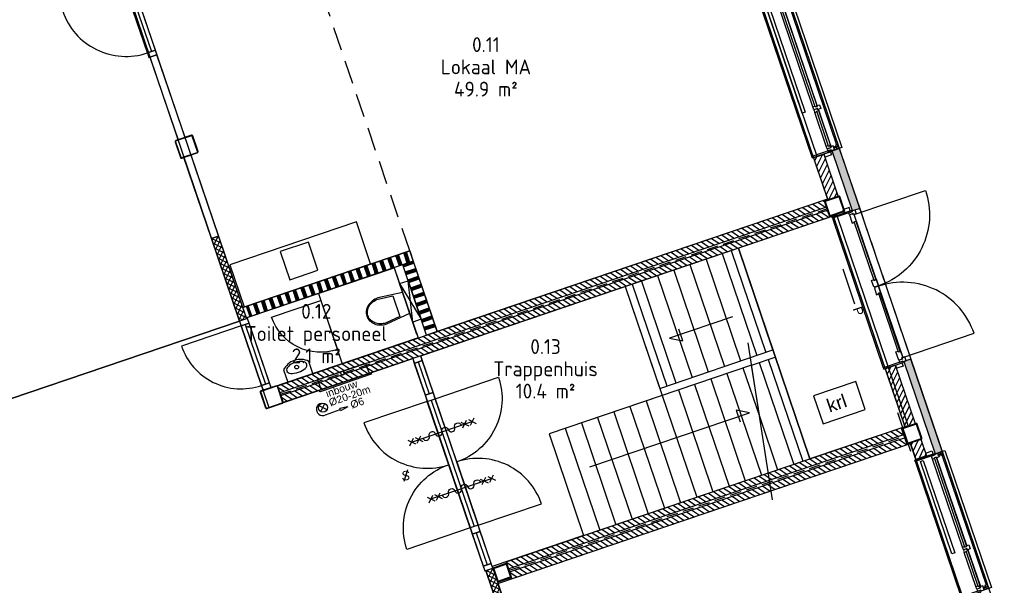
# Model space of a CAD drawing. Header units: millimetres. Extents: x -44892 to 336761, y 18766 to 182901.
# Tile 14 of 35: x 43976 to 57243, y 69137 to 76762. Entities that reach past the tile are written whole.
import ezdxf
from ezdxf.enums import TextEntityAlignment as Align

# ---------------------------------------------------------------- set-up
doc = ezdxf.new("R2010")
doc.units = ezdxf.units.MM
doc.header["$LTSCALE"] = 100
doc.linetypes.add('DASHED', pattern=[0.75, 0.5, -0.25])
doc.linetypes.add('HIDDEN2', pattern=[4.7625, 3.175, -1.5875])
for name, color, linetype in [('AC21----_Buitenmuren', 8, 'Continuous'), ('AC22----_Binnenmuren', 8, 'Continuous'), ('AL21----', 3, 'Continuous'), ('AL22----', 2, 'Continuous'), ('AL23----_Vloer-lijnen', 7, 'Continuous'), ('AL24----', 5, 'Continuous'), ('AL28----', 5, 'Continuous'), ('AL31----_Buitenkozijnen', 6, 'Continuous'), ('AL32----_Binnenkozijnen', 7, 'Continuous'), ('AL35----_Plafonds', 8, 'Continuous'), ('AL65----_BSH', 130, 'Continuous'), ('AL65----_Veiligheid', 10, 'Continuous'), ('AL73----_Vaste-keukenvoorzieningen', 8, 'Continuous'), ('AL74----', 8, 'Continuous'), ('Beveilig-Alg-Az', 1, 'Continuous'), ('BL$8-GO--polylijnen', 10, 'Continuous'), ('X-BT$1----_Ruimtegegevens', 7, 'Continuous')]:
    doc.layers.add(name, color=color, linetype=linetype)
doc.layers.add('BL$8-BVO-polylijn', color=160, linetype='Continuous', plot=False)
for name, color, linetype, lineweight in [('X-BT$23A__RuimteElement', 7, 'Continuous', 0), ('X-BT$23F__RuimteElement', 7, 'Continuous', 0), ('X-BT$23m2_RuimteElement', 7, 'Continuous', 0), ('X-BT$23NR__Ruimtenummer', 1, 'Continuous', 0), ('X-BT$23P__Algemeen', 1, 'Continuous', 0)]:
    doc.layers.add(name, color=color, linetype=linetype, lineweight=lineweight)
doc.styles.add('BOS', font='arial.ttf')
doc.styles.add('GBB_ISOP', font='arial.ttf')
doc.styles.add('Isocpeur', font='isocpeur.ttf')

# ---------------------------------------------------------------- blocks, each defined once
blk = doc.blocks.new('trap1450br')
for p, q in [((-2910, 3000), (-2910, 1550)), ((-2780, 3000), (-2780, 1550)), ((-2550, 3000), (-2550, 1550)), ((-2320, 3000), (-2320, 1550)), ((-2090, 3000), (-2090, 1550)), ((-1860, 3000), (-1860, 1550)), ((-1630, 3000), (-1630, 1550)), ((-1500, 3000), (-1500, 1550)), ((-2054, -363), (-1686, 1747)), ((-4390, 1450), (-4390, 0)), ((-4160, 1450), (-4160, 0)), ((-3930, 1450), (-3930, 0)), ((-3700, 1450), (-3700, 0)), ((-3470, 1450), (-3470, 0)), ((-3240, 1450), (-3240, 0)), ((-3010, 1450), (-3010, 0)), ((-2780, 1450), (-2780, 0)), ((-2550, 1450), (-2550, 0)), ((-2320, 1450), (-2320, 0)), ((-2090, 1450), (-2090, 0)), ((-1860, 1450), (-1860, 751)), ((-1738, 1450), (-1400, 1450)), ((-1630, 1450), (-1630, 0)), ((-1500, 1450), (-1500, 0)), ((-1860, 751), (-1860, 0)), ((-1991, 0), (-1400, 0))]:
    blk.add_line(p, q)
for points in [[(-3010, 1550), (-1400, 1550), (-1400, 3000), (-3010, 3000)], [(-1400, 0), (0, 0), (0, 3000), (-1400, 3000)]]:
    blk.add_lwpolyline(points, close=True)
for points in [[(-1772, 2150), (-2669, 2150), (-2511, 2059), (-2511, 2224)], [(-1860, 751), (-1738, 1450), (-4620, 1450), (-4620, 0), (-1991, 0)], [(-4245, 850), (-1971, 850), (-2129, 941), (-2129, 776)]]:
    blk.add_lwpolyline(points)
blk = doc.blocks.new('binkozdeur984')
blk.add_line((67, 57), (917, 57))
for points in [[(0, 0), (67, 0), (67, 114), (0, 114)], [(67, 0), (917, 0), (917, 114), (67, 114)], [(917, 0), (984, 0), (984, 114), (917, 114)]]:
    blk.add_lwpolyline(points, close=True)
blk.add_lwpolyline([(917, 0), (67, 0), (67, -850, 0.414214)], format="xyb", close=True)
blk = doc.blocks.new('wastafel 250x360')
blk.add_lwpolyline([(-180, 0), (-180, -175, 0.416667), (180, -175), (180, 0)], format="xyb", close=True)
blk.add_lwpolyline([(-82, -208), (-57, -214), (-29, -218), (0, -219), (29, -218), (57, -214), (82, -208), (103, -200), (120, -190), (132, -177), (140, -164), (142, -150), (140, -136), (132, -123), (120, -110), (103, -100), (82, -92), (57, -86), (29, -82), (0, -81), (-29, -82), (-57, -86), (-82, -92), (-103, -100), (-120, -110), (-132, -123), (-140, -136), (-142, -150), (-140, -164), (-132, -177), (-120, -190), (-103, -200), (-103, -200)], close=True)
blk.add_circle((0, -155), 25)
blk = doc.blocks.new('cabinedeur')
blk.add_lwpolyline([(700, 700), (0, 700), (0, 0, 0.416446)], format="xyb", close=True)
blk = doc.blocks.new('toilethangend met reservoir')
for p, q in [((120, -175), (120, 725)), ((120, 0), (0, 550)), ((120, 550), (0, 0))]:
    blk.add_line(p, q)
blk.add_lwpolyline([(120, 550), (0, 550), (0, 0), (120, 0)], close=True)
blk.add_lwpolyline([(120, 424), (460, 460, -0.08399), (546, 445, -0.091257), (616, 406, -0.103849), (664, 344, -0.114925), (680, 275, -0.114925), (664, 206, -0.103849), (616, 144, -0.091257), (546, 105, -0.08399), (460, 90), (120, 126)], format="xyb")
blk.add_lwpolyline([(462, 105, 0.081247), (541, 119, 0.091257), (606, 156, 0.103849), (650, 212, 0.114925), (665, 275, 0.114925), (650, 338, 0.103849), (606, 394, 0.091257), (541, 431, 0.081247), (462, 445), (260, 424), (260, 126)], format="xyb", close=True)
blk = doc.blocks.new('kozbuitklein')
for p, q in [((-301, 1898), (-301, 62)), ((-225, 646), (-225, 1898)), ((-163, 646), (-163, 1898)), ((-225, 87), (-225, 567)), ((-163, 87), (-163, 568)), ((0, -7), (0, 0))]:
    blk.add_line(p, q)
at = {"ltscale": 0.01}
for p, q in [((-299, 1925), (-244, 1925)), ((-299, 35), (-244, 35))]:
    blk.add_line(p, q, dxfattribs=at)
for points in [[(-192, 2006), (-192, 1961), (-102, 1961), (-102, 2006)], [(-311, 1952), (-311, 1898), (-291, 1898), (-291, 1952)], [(-291, 1933), (-291, 1918), (-255, 1918), (-255, 1933)], [(-163, 1942), (-163, 1942), (-212, 1942), (-212, 1952), (-255, 1952), (-255, 1898), (-218, 1898), (-218, 1908), (-193, 1908), (-193, 1898), (-163, 1898)], [(-218, 1908), (-218, 636), (-193, 636), (-193, 1908)], [(-210, 1960), (-210, 1942), (68, 1942), (68, 1960)], [(-40, 607), (0, 607), (0, 1922), (-40, 1922)], [(-163, 607), (-163, 646), (-193, 646), (-193, 636), (-218, 636), (-218, 646), (-255, 646), (-255, 592), (-215, 592), (-215, 607)], [(-163, 606), (-163, 568), (-193, 568), (-193, 577), (-218, 577), (-218, 567), (-225, 567), (-225, 589), (-210, 589), (-210, 606)], [(-218, 577), (-218, 77), (-193, 77), (-193, 577)], [(-311, 62), (-311, 8), (-291, 8), (-291, 62)], [(-291, 27), (-291, 42), (-255, 42), (-255, 27)], [(-163, 47), (-163, 18), (-193, 18), (-193, 18), (-212, 18), (-212, 8), (-255, 8), (-255, 62), (-215, 62), (-215, 47)], [(-163, 48), (-163, 87), (-193, 87), (-193, 77), (-218, 77), (-218, 87), (-225, 87), (-225, 65), (-210, 65), (-210, 48)], [(-210, 0), (-210, 18), (68, 18), (68, 0)], [(-192, -1), (-192, -46), (-102, -46), (-102, -1)]]:
    blk.add_lwpolyline(points, close=True)
for points in [[(-220, 1957), (-358, 1957), (-358, 3), (-220, 3)], [(68, 1960), (68, 1960), (68, 0), (68, 0)]]:
    blk.add_lwpolyline(points)
blk = doc.blocks.new('panieksluiting r')
blk.add_line((56, 244), (1054, 244))
at = {"style": 'GBB_ISOP'}
blk.add_text('P', height=250, dxfattribs=at).set_placement((1154, 152))
blk = doc.blocks.new('aangifte deur 60 minuten (zelfsluitend)')
at = {"layer": 'Beveilig-Alg-Az'}
blk.add_line((1, -863), (1, 860), dxfattribs=at)
for points in [[(-81, 778), (82, 942)], [(80, 781), (-78, 939)], [(-81, 568), (82, 732)], [(80, 571), (-78, 729)], [(-81, -735), (82, -571)], [(-81, -945), (82, -781)], [(80, -732), (-78, -574)], [(80, -942), (-78, -784)]]:
    blk.add_lwpolyline(points, dxfattribs=at)
blk.add_lwpolyline([(0, -543, 1), (0, -362, -1), (0, -181, 1), (0, 0, -1), (0, 181, 1), (0, 362, -1), (0, 543)], format="xyb", dxfattribs=at)
blk = doc.blocks.new('binkozdeur1034')
blk.add_line((67, 57), (967, 57))
for points in [[(0, 0), (67, 0), (67, 114), (0, 114)], [(67, 0), (967, 0), (967, 114), (67, 114)], [(967, 0), (1034, 0), (1034, 114), (967, 114)]]:
    blk.add_lwpolyline(points, close=True)
blk.add_lwpolyline([(967, 0), (67, 0), (67, -900, 0.414214)], format="xyb", close=True)
blk = doc.blocks.new('spoelblok1800x600')
blk.add_lwpolyline([(1800, 0), (1800, 600), (0, 600), (0, 0)], close=True)
at = {"ltscale": 0.5}
blk.add_lwpolyline([(700, 50), (1100, 50), (1100, 450), (700, 450)], close=True, dxfattribs=at)
blk = doc.blocks.new('kozbuitlokaalbg')
for p, q in [((1309, 157), (59, 157)), ((1868, 222), (1388, 222)), ((1868, 160), (1388, 160)), ((3197, 222), (1947, 222)), ((3197, 160), (1947, 160)), ((4865, 157), (3251, 157)), ((5424, 157), (4943, 157)), ((1309, 95), (59, 95)), ((59, 19), (3197, 19)), ((4865, 95), (3251, 95)), ((3251, 19), (5449, 19)), ((5424, 95), (4944, 95))]:
    blk.add_line(p, q)
at = {"ltscale": 0.01}
for p, q in [((32, 21), (32, 76)), ((3224, 21), (3224, 76)), ((5476, 21), (5476, 76))]:
    blk.add_line(p, q, dxfattribs=at)
for points in [[(-3, 110), (15, 110), (15, 388), (-3, 388)], [(35, 280), (1343, 280), (1343, 320), (35, 320)], [(1914, 280), (4899, 280), (4899, 320), (1914, 320)], [(5511, 110), (5493, 110), (5493, 388), (5511, 388)], [(-49, 128), (-4, 128), (-4, 218), (-49, 218)], [(15, 157), (15, 157), (15, 108), (5, 108), (5, 65), (59, 65), (59, 102), (49, 102), (49, 127), (59, 127), (59, 157)], [(1348, 222), (1309, 222), (1309, 127), (1319, 127), (1319, 102), (1309, 102), (1309, 65), (1363, 65), (1363, 170), (1348, 170)], [(1349, 222), (1388, 222), (1388, 192), (1378, 192), (1378, 167), (1388, 167), (1388, 160), (1366, 160), (1366, 175), (1349, 175)], [(1378, 167), (1878, 167), (1878, 192), (1378, 192)], [(1907, 222), (1869, 222), (1869, 192), (1878, 192), (1878, 167), (1868, 167), (1868, 160), (1890, 160), (1890, 175), (1907, 175)], [(1908, 222), (1947, 222), (1947, 192), (1937, 192), (1937, 167), (1947, 167), (1947, 130), (1893, 130), (1893, 170), (1908, 170)], [(1937, 167), (3207, 167), (3207, 192), (1937, 192)], [(3251, 222), (3236, 222), (3197, 222), (3197, 192), (3207, 192), (3207, 167), (3197, 167), (3197, 65), (3251, 65), (3251, 102), (3241, 102), (3241, 127), (3251, 127)], [(4904, 157), (4865, 157), (4865, 127), (4875, 127), (4875, 102), (4865, 102), (4865, 65), (4919, 65), (4919, 105), (4904, 105)], [(4905, 157), (4943, 157), (4943, 127), (4934, 127), (4934, 102), (4944, 102), (4944, 95), (4922, 95), (4922, 110), (4905, 110)], [(5463, 157), (5424, 157), (5424, 127), (5434, 127), (5434, 102), (5424, 102), (5424, 95), (5446, 95), (5446, 110), (5463, 110)], [(5464, 157), (5493, 157), (5493, 127), (5493, 127), (5493, 108), (5503, 108), (5503, 65), (5449, 65), (5449, 105), (5464, 105)], [(5512, 128), (5557, 128), (5557, 218), (5512, 218)], [(5, 9), (59, 9), (59, 29), (5, 29)], [(24, 29), (40, 29), (40, 65), (24, 65)], [(49, 102), (1319, 102), (1319, 127), (49, 127)], [(3197, 9), (3251, 9), (3251, 29), (3197, 29)], [(3216, 29), (3231, 29), (3231, 65), (3216, 65)], [(3241, 102), (4875, 102), (4875, 127), (3241, 127)], [(4934, 102), (5434, 102), (5434, 127), (4934, 127)], [(5449, 9), (5503, 9), (5503, 29), (5449, 29)], [(5483, 29), (5468, 29), (5468, 65), (5483, 65)]]:
    blk.add_lwpolyline(points, close=True)
for points in [[(-3, 388), (-3, 388), (5511, 388), (5511, 388)], [(0, 100), (0, -38), (5508, -38), (5508, 100)], [(3251, 127), (3241, 127), (3241, 102), (3251, 102)], [(3251, 102), (3241, 102), (3241, 127), (3251, 127)]]:
    blk.add_lwpolyline(points)
blk = doc.blocks.new('slot van binnenuit zonder sleutel')
blk.add_line((47, 157), (-47, -157))
at = {"style": 'BOS'}
blk.add_text('S', height=250, dxfattribs=at).set_placement((0, 0), align=Align.MIDDLE)
blk = doc.blocks.new('brandslanghaspel 25-30m inbouw')
blk.add_lwpolyline([(-340, 0), (-340, 144), (340, 144), (340, 0)], close=True)
at = {"ltscale": 0.1}
blk.add_lwpolyline([(19.999512, 144), (19.999512, 111.200195, -1), (-20.000488, 111.200192), (-20, 144)], format="xyb", dxfattribs=at)
at = {"ltscale": 400}
blk.add_lwpolyline([(-367.5, 0), (367.5, 0), (367.5, -18, -0.414214), (364.5, -21), (-364.5, -21, -0.414214), (-367.5, -18)], format="xyb", close=True, dxfattribs=at)
blk = doc.blocks.new('_K200x10')
for points in [[(85, 100), (-85, 100, 0.414214), (-100, 85), (-100, -85, 0.414214), (-85, -100), (85, -100, 0.414214), (100, -85), (100, 85, 0.414214)], [(85, 90), (-85, 90, 0.414214), (-90, 85), (-90, -85, 0.414214), (-85, -90), (85, -90, 0.414214), (90, -85), (90, 85, 0.414214)]]:
    blk.add_lwpolyline(points, format="xyb", close=True)
blk = doc.blocks.new('kruipluik')
for p, q in [((600, 400), (0, 400)), ((0, 400), (0, 0)), ((600, 0), (600, 400)), ((0, 0), (600, 0))]:
    blk.add_line(p, q)
at = {"style": 'GBB_ISOP'}
blk.add_text('krl', height=180, dxfattribs=at).set_placement((129.6, 114.6))
blk = doc.blocks.new('entreepui')
for p, q in [((170, -2147), (170, -19)), ((-123, -1081), (-123, -1081)), ((-123, -1085), (-123, -1085))]:
    blk.add_line(p, q)
for points in [[(-90, 0), (-90, 45), (0, 45), (0, 0)], [(-61, -48), (-61, -19), (-91, -19), (-91, -19), (-110, -19), (-110, -9), (-153, -9), (-153, -63), (-113, -63), (-113, -48)], [(-61, -49), (-61, -166), (-91, -166), (-91, -156), (-116, -156), (-116, -166), (-123, -166), (-123, -66), (-108, -66), (-108, -49)], [(-108, -1), (-108, -19), (170, -19), (170, -1)], [(-116, -156), (-116, -991), (-91, -991), (-91, -156)], [(-61, -1072), (-61, -981), (-91, -981), (-91, -991), (-116, -991), (-116, -981), (-123, -981), (-123, -1081), (-68, -1081), (-68, -1072)], [(-61, -1094), (-61, -1185), (-91, -1185), (-91, -1175), (-116, -1175), (-116, -1185), (-123, -1185), (-123, -1085), (-68, -1085), (-68, -1094)], [(-116, -2010), (-116, -1175), (-91, -1175), (-91, -2010)], [(-61, -2118), (-61, -2147), (-91, -2147), (-91, -2147), (-110, -2147), (-110, -2157), (-153, -2157), (-153, -2103), (-113, -2103), (-113, -2118)], [(-61, -2117), (-61, -2000), (-91, -2000), (-91, -2010), (-116, -2010), (-116, -2000), (-123, -2000), (-123, -2100), (-108, -2100), (-108, -2117)], [(-108, -2165), (-108, -2147), (170, -2147), (170, -2165)], [(-90, -2166), (-90, -2211), (0, -2211), (0, -2166)]]:
    blk.add_lwpolyline(points, close=True)
for points in [[(-123, -1081), (-123, -66), (-1138, -66, 0.414214)], [(-123, -1085), (-123, -2100), (-1138, -2100, -0.414214)]]:
    blk.add_lwpolyline(points, format="xyb", close=True)
blk = doc.blocks.new('brandslanghaspel 20m (inbouw)')
for p, q in [((-86, 119), (86, 291)), ((-86, 291), (86, 119)), ((0, 0), (424, 0)), ((644, 0), (424, 30)), ((424, -30), (424, 30)), ((644, 0), (424, -30))]:
    blk.add_line(p, q)
blk.add_circle((0, 205), 122)
blk.add_arc((-27, 163), 165, 80.6472, 279.3528)
at = {"style": 'BOS'}
for s, p in [('inbouw', (200, 424)), ('%%C20-20m', (202, 172)), ('%%C6', (728, -77))]:
    blk.add_text(s, height=200, dxfattribs=at).set_placement(p)
blk = doc.blocks.new('*U118')
for points in [[(-110, -98, 0.414214), (-98, -110), (98, -110, 0.414214), (110, -98), (110, 98, 0.414214), (98, 110), (-98, 110, 0.414214), (-110, 98)], [(-100, -98, 0.414214), (-98, -100), (98, -100, 0.414214), (100, -98), (100, 98, 0.414214), (98, 100), (-98, 100, 0.414214), (-100, 98)]]:
    blk.add_lwpolyline(points, format="xyb", close=True)
blk = doc.blocks.new('*U114')
for points in [[(110, 125), (-110, 125, 0.4142136), (-125, 110), (-125, -110, 0.4142136), (-110, -125), (110, -125, 0.4142136), (125, -110), (125, 110, 0.4142136)], [(110, 118.7), (-110, 118.7, 0.4142136), (-118.7, 110), (-118.7, -110, 0.4142136), (-110, -118.7), (110, -118.7, 0.4142136), (118.7, -110), (118.7, 110, 0.4142136)]]:
    blk.add_lwpolyline(points, format="xyb", close=True)
blk = doc.blocks.new('Ruimtefunctie')
at = {"layer": 'X-BT$23A__RuimteElement', "style": 'Isocpeur', "width": 0.94}
blk.add_attdef('RUIMTEFUNCTIE-A', text='', height=200, dxfattribs=at).set_placement((0, -600), align=Align.MIDDLE_CENTER)
at = {"layer": 'X-BT$23F__RuimteElement', "style": 'Isocpeur', "width": 0.94}
blk.add_attdef('RUIMTEFUNCTIE', text='', height=200, dxfattribs=at).set_placement((0, 300), align=Align.MIDDLE_CENTER)
at = {"layer": 'X-BT$23m2_RuimteElement', "style": 'Isocpeur', "width": 0.94}
blk.add_attdef('RUIMTEFUNCTIE-B', text='', height=200, dxfattribs=at).set_placement((0, 0), align=Align.MIDDLE_CENTER)
at = {"layer": 'X-BT$23NR__Ruimtenummer', "style": 'Isocpeur', "width": 0.94}
blk.add_attdef('RUIMTENUMMER', text='', height=200, dxfattribs=at).set_placement((0, 600), align=Align.MIDDLE_CENTER)
at = {"layer": 'X-BT$23P__Algemeen', "style": 'Isocpeur', "width": 0.94}
blk.add_attdef('PEILMAAT', text='', height=200, dxfattribs=at).set_placement((0, -300), align=Align.MIDDLE_CENTER)

msp = doc.modelspace()

# ---------------------------------------------------------------- hatches: boundary and pattern name
at = {"layer": 'AC21----_Buitenmuren'}
msp.add_hatch(color=254, dxfattribs=at).paths.add_polyline_path([(55198.9655, 74186.186), (55293.6585, 74218.33), (55019.1461, 75027.0072), (54924.4531, 74994.8633)])
h = msp.add_hatch(dxfattribs=at)
h.set_pattern_fill('ANSI31', color=256, scale=18, style=0)
h.set_pattern_definition([(63.75, (74163.11, 20279.11), (-51.256277, 25.2768), [])])
h.paths.add_polyline_path([(54863.5774, 74334.236), (55005.6169, 74382.4519), (54814.039, 74946.8223), (54671.9994, 74898.6064)])
h = msp.add_hatch(color=254, dxfattribs=at)
h.paths.add_polyline_path([(55984.1105, 72184.324), (55889.4174, 72152.1801), (56122.5433, 71465.4135), (56217.206, 71497.6467)])
h.paths.add_polyline_path([(56217.206, 71497.6467), (56122.5433, 71465.4135), (56196.0707, 71248.8087), (56290.7637, 71280.9527)])
h.paths.add_polyline_path([(56290.7637, 71280.9527), (56196.0707, 71248.8087), (56310.5031, 70911.7016), (56405.1962, 70943.8456)])
h = msp.add_hatch(dxfattribs=at)
h.set_pattern_fill('ANSI31', color=256, scale=18, style=0)
h.set_pattern_definition([(63.75, (46424.67, 25461.93), (-51.25628, 25.2768), [])])
h.paths.add_polyline_path([(55905.0411, 71266.1824), (56047.0807, 71314.3983), (55778.3573, 72106.0319), (55636.3147, 72057.8149)])
h = msp.add_hatch(dxfattribs=at)
h.set_pattern_fill('ANSI31', color=256, scale=18, style=0)
h.set_pattern_definition([(63.75, (49446.706, 26487.774), (-51.25628, 25.2768), [])])
h.paths.add_polyline_path([(56117.7974, 71106.0737), (55975.7579, 71057.8578), (56051.6176, 70834.3823), (56193.6571, 70882.5982)])
at = {"layer": 'AC22----_Binnenmuren'}
h = msp.add_hatch(dxfattribs=at)
h.set_pattern_fill('ANSI31', color=256, scale=18, angle=-78.75, style=0)
h.set_pattern_definition([(326.25, (49445.76, 26487.45), (31.75084, 47.51849), [])])
h.paths.add_polyline_path([(47450.5025, 71828.3966), (47482.6465, 71733.7036), (54845.0282, 74232.8955), (54812.8843, 74327.5885)])
h = msp.add_hatch(dxfattribs=at)
h.set_pattern_fill('ANSI31', color=256, scale=18, angle=-78.75, style=0)
h.set_pattern_definition([(326.25, (49490.76, 26354.88), (31.75084, 47.51849), [])])
h.paths.add_polyline_path([(47495.504, 71695.8264), (47527.648, 71601.1334), (54890.0298, 74100.3253), (54857.8858, 74195.0183)])
h = msp.add_hatch(dxfattribs=at)
h.set_pattern_fill('_USER', color=256, scale=50, angle=63.75, style=0, double=1, pattern_type=0)
h.set_pattern_definition([(63.75, (55974.45, 23681.1), (-44.843637, 22.114435), []), (153.75, (55974.45, 23681.1), (-22.114435, -44.843637), [])])
h.paths.add_polyline_path([(46938.6104, 72699.0603), (47033.3034, 72731.2043), (46655.612, 73843.8472), (46560.919, 73811.7032)])
h = msp.add_hatch(dxfattribs=at)
h.set_pattern_fill('SWAND', color=256, style=0)
h.set_pattern_definition([(108.75, (49464.7, 26493.88), (-106.52964, -36.16194), []), (108.75, (49470.62, 26495.89), (-106.52964, -36.16194), []), (108.75, (49476.53, 26497.9), (-106.52964, -36.16194), []), (108.75, (49482.45, 26499.91), (-106.52964, -36.16194), []), (108.75, (49488.37, 26501.92), (-106.52964, -36.16194), []), (108.75, (49494.29, 26503.93), (-106.52964, -36.16194), []), (108.75, (49500.21, 26505.94), (-106.52964, -36.16194), [])])
h.paths.add_polyline_path([(49278.7262, 73505.0391), (49230.5102, 73647.0786), (47028.766, 72899.6871), (47076.9819, 72757.6476)])
h = msp.add_hatch(dxfattribs=at)
h.set_pattern_fill('SWAND', color=256, angle=90, style=0)
h.set_pattern_definition([(198.75, (49346.46, 26453.75), (36.16194, -106.52964), []), (198.75, (49344.45, 26459.66), (36.16194, -106.52964), []), (198.75, (49342.45, 26465.58), (36.16194, -106.52964), []), (198.75, (49340.44, 26471.5), (36.16194, -106.52964), []), (198.75, (49338.43, 26477.42), (36.16194, -106.52964), []), (198.75, (49336.42, 26483.34), (36.16194, -106.52964), []), (198.75, (49334.41, 26489.26), (36.16194, -106.52964), [])])
h.paths.add_polyline_path([(49278.7262, 73505.0391), (49136.6866, 73456.8231), (49458.1261, 72509.893), (49600.1656, 72558.1089)])
h = msp.add_hatch(dxfattribs=at)
h.set_pattern_fill('ANSI31', color=256, scale=18, angle=-78.75, style=0)
h.set_pattern_definition([(326.25, (50562.98, 23445.114), (31.75084, 47.51849), [])])
h.paths.add_polyline_path([(55886.4921, 71164.8418), (55854.3481, 71259.5349), (50532.6008, 69453.0451), (50564.7448, 69358.3521)])
h = msp.add_hatch(dxfattribs=at)
h.set_pattern_fill('ANSI31', color=256, scale=18, angle=-78.75, style=0)
h.set_pattern_definition([(326.25, (50607.98, 23312.544), (31.75084, 47.51849), [])])
h.paths.add_polyline_path([(55931.4936, 71032.2716), (55899.3497, 71126.9646), (50577.6023, 69320.4748), (50609.7463, 69225.7818)])
h = msp.add_hatch(dxfattribs=at)
h.set_pattern_fill('_USER', color=256, scale=50, angle=45, style=0, double=1, pattern_type=0)
h.set_pattern_definition([(63.75, (48405.093, 36024.047), (-44.84364, 22.114435), []), (153.75, (48405.093, 36024.047), (-22.114435, -44.84364), [])])
h.paths.add_polyline_path([(50349.6436, 69369.8186), (50254.9506, 69337.6746), (50640.6779, 68201.3585), (50735.3709, 68233.5024)])

# ---------------------------------------------------------------- linework, layer by layer
at = {"layer": 'AC22----_Binnenmuren', "color": 254}
msp.add_line((55984.25, 70939.5108), (55806.9567, 71461.8), dxfattribs=at)
at = {"layer": 'AL21----'}
for points in [[(55198.9655, 74186.186), (54924.4531, 74994.8633), (55019.1461, 75027.0072), (55293.6585, 74218.33)], [(55005.6168, 74382.4519), (54814.0358, 74946.8212), (54671.9963, 74898.6053), (54863.5773, 74334.236)], [(56310.5031, 70911.7016), (56405.1962, 70943.8456), (55984.1105, 72184.324), (55889.4174, 72152.1801)], [(56047.0807, 71314.3983), (55778.3573, 72106.0319), (55636.3147, 72057.8149), (55905.0411, 71266.1824)], [(56047.0807, 71314.3983), (55778.3573, 72106.0319), (55636.3147, 72057.8149), (55905.0411, 71266.1824)], [(55975.7579, 71057.8578), (56117.7974, 71106.0737), (56193.6571, 70882.5982), (56051.6176, 70834.3823)]]:
    msp.add_lwpolyline(points, close=True, dxfattribs=at)
at = {"layer": 'AL22----'}
msp.add_line((48000.3705, 73071.0958), (48321.8099, 72124.1657), dxfattribs=at)
for points in [[(46108.9751, 75143.087), (46203.6681, 75175.2309), (45825.9768, 76287.8738), (45731.2838, 76255.7299)], [(46189.335, 74906.3544), (46284.028, 74938.4984), (46655.612, 73843.8472), (46560.919, 73811.7032)], [(54812.8843, 74327.5885), (54845.0282, 74232.8955), (47482.6465, 71733.7036), (47450.5025, 71828.3966)], [(54857.8858, 74195.0183), (54890.0298, 74100.3253), (47527.648, 71601.1334), (47495.504, 71695.8264)], [(46981.5516, 72883.66), (49230.5102, 73647.0786), (49278.7262, 73505.0391), (47029.7676, 72741.6205)], [(49458.1261, 72509.893), (49136.6866, 73456.8231), (49278.7262, 73505.0391), (49600.1656, 72558.1089)], [(55854.3481, 71259.5349), (55886.4921, 71164.8418), (50564.7448, 69358.3521), (50532.6008, 69453.0451)], [(55899.3497, 71126.9646), (55931.4936, 71032.2716), (50609.7463, 69225.7818), (50577.6023, 69320.4748)], [(50220.1571, 69396.6188), (50241.6935, 69333.1745), (50349.6436, 69369.8186), (50328.1071, 69433.2629)]]:
    msp.add_lwpolyline(points, close=True, dxfattribs=at)
for points in [[(46560.919, 73811.7032), (46560.919, 73811.7032), (46655.612, 73843.8472), (47033.3034, 72731.2043), (46938.6104, 72699.0603), (46560.919, 73811.7032)], [(50254.9506, 69337.6746), (50254.9506, 69337.6746), (50349.6436, 69369.8186), (50735.3709, 68233.5024), (50640.6779, 68201.3585), (50254.9506, 69337.6746)]]:
    msp.add_lwpolyline(points, dxfattribs=at)
at = {"layer": 'AL28----', "linetype": 'DASHED', "ltscale": 3}
for p, q in [((47489.0753, 71712.74), (54852.2056, 74212.1859)), ((50571.1736, 69339.4135), (55911.9917, 71152.3769))]:
    msp.add_line(p, q, dxfattribs=at)
at = {"layer": 'AL31----_Buitenkozijnen'}
msp.add_line((52975.8583, 80050.8274), (54717.0927, 74921.3058), dxfattribs=at)
at = {"layer": 'AL31----_Buitenkozijnen', "linetype": 'HIDDEN2'}
msp.add_line((55293.6585, 74218.33), (55984.1105, 72184.324), dxfattribs=at)
at = {"layer": 'AL32----_Binnenkozijnen'}
for p, q in [((49346.4578, 72147.7812), (49492.0699, 71718.8218)), ((49520.9995, 71633.5981), (50099.5905, 69929.1239)), ((50128.52, 69843.9002), (50274.1321, 69414.9408))]:
    msp.add_line(p, q, dxfattribs=at)
for points in [[(49270.9464, 72192.9035), (49292.4828, 72129.4591), (49400.4328, 72166.1032), (49378.8964, 72229.5476)], [(49438.0949, 71700.4998), (49546.0449, 71737.1439), (49400.4328, 72166.1032), (49292.4828, 72129.4591)], [(49438.0949, 71700.4998), (49467.0244, 71615.2761), (49574.9745, 71651.9202), (49546.0449, 71737.1439)], [(50153.5655, 69947.446), (50045.6155, 69910.8019), (49467.0244, 71615.2761), (49574.9745, 71651.9202)], [(50045.6155, 69910.8019), (50074.545, 69825.5781), (50182.4951, 69862.2222), (50153.5655, 69947.446)], [(50220.1571, 69396.6188), (50328.1071, 69433.2629), (50182.4951, 69862.2222), (50074.545, 69825.5781)]]:
    msp.add_lwpolyline(points, close=True, dxfattribs=at)
for points in [[(49864.27, 70799.6831), (49574.9745, 71651.9202), (50427.2116, 71941.2157, -0.4142135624)], [(49756.32, 70763.039), (49467.0244, 71615.2761), (48614.7873, 71325.9806, 0.4142135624)], [(49864.27, 70799.6831), (50153.5655, 69947.446), (51005.8026, 70236.7415, 0.4142135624)], [(49756.32, 70763.039), (50045.6155, 69910.8019), (49193.3784, 69621.5063, -0.4142135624)]]:
    msp.add_lwpolyline(points, format="xyb", close=True, dxfattribs=at)
at = {"layer": 'AL35----_Plafonds', "linetype": 'HIDDEN2'}
msp.add_line((49230.5102, 73647.0786), (47692.4224, 78178.1393), dxfattribs=at)
at = {"layer": 'BL$8-BVO-polylijn'}
msp.add_lwpolyline([(82470.1635, 54931.3438), (65471.7443, 52693.4594), (68446.4362, 30098.431), (64892.1063, 29630.4946), (65017.6753, 28638.3971), (65067.2476, 28644.9234), (65109.0159, 28327.6611), (49320.7421, 26249.0954), (39384.7085, 55441.9315), (38474.9269, 55322.1565), (29614.3992, 81424.4293), (50446.8621, 88496.0976), (58741.8941, 64065.9431), (70103.1618, 67922.5738), (63571.5119, 87164.1941), (75464.9543, 91201.4737)], dxfattribs=at)
at = {"layer": 'BL$8-GO--polylijnen'}
for points in [[(46938.6104, 72699.0603), (42033.6767, 71033.8256), (41287.4503, 73231.8284), (41268.4596, 73225.3819), (37671.552, 83821.53), (42595.6418, 85493.0333), (42621.3978, 85417.2994)], [(47370.9829, 79125.0694), (52631.1803, 80910.6658), (54860.3628, 74343.7053), (49600.1656, 72558.1089), (49230.5102, 73647.0786), (46981.5516, 72883.66), (45444.2958, 77412.2696), (47692.4224, 78178.1393)], [(49378.8964, 72229.5476), (54937.5028, 74116.4403), (55901.8213, 71275.6498), (54623.339, 70841.6636), (53659.0206, 73682.4539), (52134.4631, 73164.9364), (52632.6942, 71697.1947), (51108.1367, 71179.6772), (51574.224, 69806.6285), (50343.2148, 69388.7572)], [(49023.055, 73418.2504), (49344.4945, 72471.3203), (47364.4641, 71799.1905), (47043.0246, 72746.1206)], [(42033.6767, 71033.8256), (46938.6104, 72699.0603), (47333.6595, 71535.2832), (49270.9464, 72192.9035), (50241.6935, 69333.1745), (50254.9506, 69337.6746), (51193.5538, 66572.6386), (49243.0099, 65910.5182), (51743.1828, 58545.2463), (47122.1638, 56976.6218), (45780.7277, 60928.365), (45477.7101, 60825.5044), (42327.6558, 70105.2651), (42346.7269, 70111.7389)], [(55978.9723, 71048.3885), (56846.8589, 68491.6771), (51288.2468, 66604.7826), (50420.3603, 69161.4939)]]:
    msp.add_lwpolyline(points, close=True, dxfattribs=at)

# ---------------------------------------------------------------- block references
at = {"layer": 'AL23----_Vloer-lijnen', "rotation": 18.74999999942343}
msp.add_blockref('kruipluik', (54801.3129, 71313.7112), dxfattribs=at)
at = {"layer": 'AL24----', "rotation": 18.74999999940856}
msp.add_blockref('trap1450br', (55949.0412, 71291.6788), dxfattribs=at)
at = {"layer": 'AL28----'}
for name, p, rotation in [('*U114', (46224.7773, 75050.391), 18.75000000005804), ('*U118', (54955.7515, 74249.3601), 18.75000000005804), ('*U114', (47370.709, 71674.5851), 18.75000000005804), ('*U118', (55997.2154, 71181.3065), 18.75000000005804), ('_K200x10', (50476.4805, 69307.2695), 18.74999999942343)]:
    msp.add_blockref(name, p, dxfattribs=dict(at, rotation=rotation))
at = {"layer": 'AL31----_Buitenkozijnen', "xscale": -1}
for name, p, rotation in [('kozbuitlokaalbg', (53248.6606, 80242.6994), 108.7499999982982), ('kozbuitklein', (56731.2356, 68987.8427), 18.74999999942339)]:
    msp.add_blockref(name, p, dxfattribs=dict(at, rotation=rotation))
at = {"layer": 'AL31----_Buitenkozijnen', "rotation": 198.7499999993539}
msp.add_blockref('entreepui', (55778.3573, 72106.0319), dxfattribs=at)
at = {"layer": 'AL32----_Binnenkozijnen'}
for name, p, rotation in [('binkozdeur1034', (45385.6583, 77230.3555), 288.7499999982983), ('binkozdeur984', (46938.6104, 72699.0603), 288.7499999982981)]:
    msp.add_blockref(name, p, dxfattribs=dict(at, rotation=rotation))
at = {"layer": 'AL32----_Binnenkozijnen', "xscale": -1, "rotation": 18.74999999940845}
msp.add_blockref('cabinedeur', (48256.7266, 72315.895), dxfattribs=at)
at = {"layer": 'AL65----_BSH', "rotation": 18.74999997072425}
msp.add_blockref('brandslanghaspel 25-30m inbouw', (48360.9465, 71884.0001), dxfattribs=at)
at = {"layer": 'AL65----_BSH', "xscale": 0.4999999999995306, "yscale": 0.4999999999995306, "zscale": 0.4999999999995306, "rotation": 19.0664999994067}
msp.add_blockref('brandslanghaspel 20m (inbouw)', (48094.939, 71435.8643), dxfattribs=at)
at = {"layer": 'AL65----_Veiligheid'}
for name, p, xscale, yscale, zscale, rotation in [('panieksluiting r', (54940.0693, 73389.5119), 0.4999999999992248, 0.4999999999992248, 0.4999999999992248, 288.7499999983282), ('aangifte deur 60 minuten (zelfsluitend)', (49665.6011, 71207.776), 0.4999999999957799, 0.4999999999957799, 0.4999999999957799, 288.7499999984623), ('aangifte deur 60 minuten (zelfsluitend)', (49926.1233, 70440.1419), 0.4999999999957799, 0.4999999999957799, 0.4999999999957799, 288.7499999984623)]:
    msp.add_blockref(name, p, dxfattribs=dict(at, xscale=xscale, yscale=yscale, zscale=zscale, rotation=rotation))
at = {"layer": 'AL65----_Veiligheid', "xscale": 0.5, "yscale": 0.5, "zscale": 0.5}
msp.add_blockref('slot van binnenuit zonder sleutel', (49177.4797, 70616.1303), dxfattribs=at)
at = {"layer": 'AL73----_Vaste-keukenvoorzieningen', "rotation": 198.7499999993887}
msp.add_blockref('spoelblok1800x600', (48511.9686, 74036.793), dxfattribs=at)
at = {"layer": 'AL74----', "xscale": -1, "rotation": 18.74999999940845}
msp.add_blockref('toilethangend met reservoir', (49385.8022, 72722.9523), dxfattribs=at)
at = {"layer": 'AL74----', "rotation": 198.7499999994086}
msp.add_blockref('wastafel 250x360', (47757.4396, 71932.5877), dxfattribs=at)
at = {"layer": 'X-BT$1----_Ruimtegegevens'}
ref = msp.add_blockref('Ruimtefunctie', (50257.6763, 76126.0545), dxfattribs=at)
ref.add_attrib('RUIMTENUMMER', '0.11', dxfattribs={"layer": 'X-BT$23NR__Ruimtenummer', "height": 200, "style": 'Isocpeur', "width": 0.94}).set_placement((50257.6763, 76426.0545), align=Align.MIDDLE_CENTER)
ref.add_attrib('RUIMTEFUNCTIE', 'Lokaal MA', dxfattribs={"layer": 'X-BT$23F__RuimteElement', "height": 200, "style": 'Isocpeur', "width": 0.94}).set_placement((50257.6763, 76126.0545), align=Align.MIDDLE_CENTER)
ref.add_attrib('RUIMTEFUNCTIE-B', '49.9 m²', dxfattribs={"layer": 'X-BT$23m2_RuimteElement', "height": 200, "style": 'Isocpeur', "width": 0.94}).set_placement((50257.6763, 75826.0545), align=Align.MIDDLE_CENTER)
ref = msp.add_blockref('Ruimtefunctie', (47972.4981, 72530.3981), dxfattribs=at)
ref.add_attrib('RUIMTENUMMER', '0.12', dxfattribs={"layer": 'X-BT$23NR__Ruimtenummer', "height": 200, "style": 'Isocpeur', "width": 0.94}).set_placement((47972.4981, 72830.3981), align=Align.MIDDLE_CENTER)
ref.add_attrib('RUIMTEFUNCTIE', 'Toilet personeel', dxfattribs={"layer": 'X-BT$23F__RuimteElement', "height": 200, "style": 'Isocpeur', "width": 0.94}).set_placement((47972.4981, 72530.3981), align=Align.MIDDLE_CENTER)
ref.add_attrib('RUIMTEFUNCTIE-B', '2.1 m²', dxfattribs={"layer": 'X-BT$23m2_RuimteElement', "height": 200, "style": 'Isocpeur', "width": 0.94}).set_placement((47972.4981, 72230.3981), align=Align.MIDDLE_CENTER)
ref = msp.add_blockref('Ruimtefunctie', (51061.3502, 72055.3773), dxfattribs=at)
ref.add_attrib('RUIMTENUMMER', '0.13', dxfattribs={"layer": 'X-BT$23NR__Ruimtenummer', "height": 200, "style": 'Isocpeur', "width": 0.94}).set_placement((51061.3502, 72355.3773), align=Align.MIDDLE_CENTER)
ref.add_attrib('RUIMTEFUNCTIE', 'Trappenhuis', dxfattribs={"layer": 'X-BT$23F__RuimteElement', "height": 200, "style": 'Isocpeur', "width": 0.94}).set_placement((51061.3502, 72055.3773), align=Align.MIDDLE_CENTER)
ref.add_attrib('RUIMTEFUNCTIE-B', '10.4 m²', dxfattribs={"layer": 'X-BT$23m2_RuimteElement', "height": 200, "style": 'Isocpeur', "width": 0.94}).set_placement((51061.3502, 71755.3773), align=Align.MIDDLE_CENTER)

doc.saveas('drawing.dxf')
